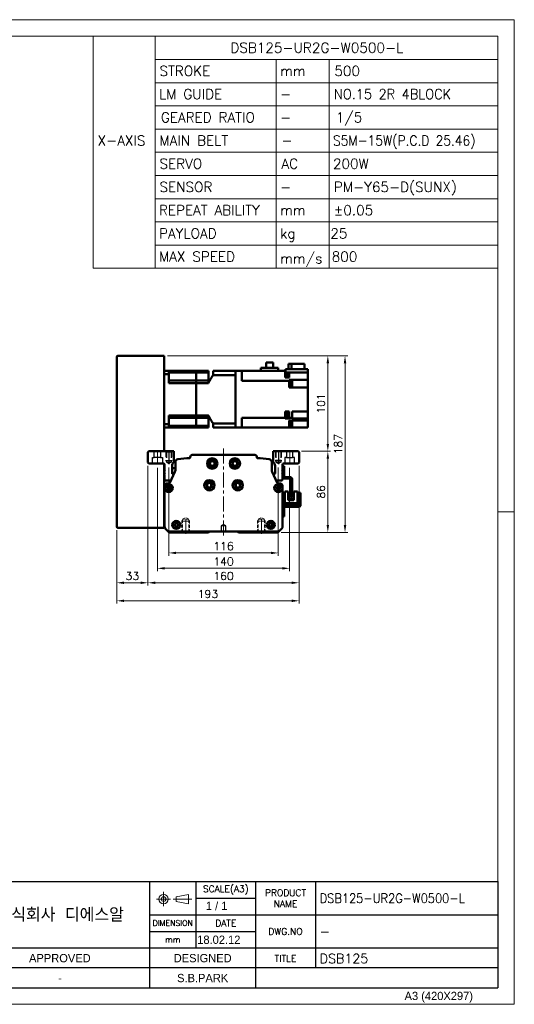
# Model space of a CAD drawing. Header units: millimetres. Extents: x 46891 to 50021, y 6223 to 9571.
# Tile 5 of 5: x 49497 to 50021, y 8529 to 9571. Entities that reach past the tile are written whole.
import ezdxf
from ezdxf.enums import TextEntityAlignment as Align

# ---------------------------------------------------------------- set-up
doc = ezdxf.new("R2010")
doc.units = ezdxf.units.MM
doc.header["$LTSCALE"] = 0.5
for name, pattern in [('CENTER', [50.8, 31.75, -6.35, 6.35, -6.35]), ('HIDDEN', [9.525, 6.35, -3.175]), ('HIDDENX2', [19.05, 12.7, -6.35])]:
    doc.linetypes.add(name, pattern=pattern)
doc.layers.get('0').update_dxf_attribs({"lineweight": 20})
for name, color, linetype, lineweight in [('1', 1, 'CENTER', 13), ('4', 4, 'Continuous', 13), ('외형선(ISO)', 7, 'Continuous', 50)]:
    doc.layers.add(name, color=color, linetype=linetype, lineweight=lineweight)
for name, color, linetype in [('2', 2, 'HIDDENX2'), ('3', 3, 'Continuous'), ('C', 1, 'CENTER')]:
    doc.layers.add(name, color=color, linetype=linetype)
doc.styles.add('ACISOGDT', font='amgdt.shx')
doc.styles.add('DSR TEXT', font='romans.shx', dxfattribs={"bigfont": 'whgtxt.shx'})
doc.styles.get("Standard").update_dxf_attribs({"font": 'romans.shx', "bigfont": 'whgtxt.shx'})
doc.dimstyles.new('DSR', dxfattribs={"dimscale": 2, "dimtxt": 3, "dimasz": 3, "dimexe": 0.5, "dimexo": 0.5, "dimgap": 0.5, "dimtad": 1, "dimdsep": 46, "dimtxsty": 'Standard', "dimcen": 2.5, "dimclrd": 4, "dimclre": 4, "dimclrt": 2, "dimadec": 0, "dimazin": 2, "dimtfac": 1, "dimtmove": 0, "dimatfit": 3, "dimfxl": 0, "dimlwd": -1, "dimlwe": -1, "dimarcsym": 0})

# ---------------------------------------------------------------- blocks, each defined once
blk = doc.blocks.new('A$C13F00394')
for p, q in [((109.11, 28.14), (105.34, 27.43)), ((105.34, 27.43), (105.34, 26.01)), ((109.11, 25.3), (109.11, 28.14)), ((-202.34, 25.67), (-191.42, 25.67)), ((-202.34, 25.3), (-191.42, 25.3)), ((105.34, 26.01), (109.11, 25.3))]:
    blk.add_line(p, q)
for radius in [1.42, 0.71]:
    blk.add_circle((101.56, 26.76), radius)
at = {"layer": '1'}
for p, q in [((103.69, 26.76), (99.44, 26.76)), ((101.56, 28.89), (101.56, 24.63)), ((104.41, 26.76), (110.04, 26.76))]:
    blk.add_line(p, q, dxfattribs=at)
at = {"layer": '3'}
for p, q in [((0, 32), (-207.68, 32)), ((0, 32), (202.32, 32)), ((0, 32), (0, 0)), ((43.43, 32), (43.43, 0)), ((97.32, 32), (97.32, 12)), ((111.32, 32), (111.32, 12)), ((129.32, 32), (129.32, 0)), ((147.32, 32), (147.32, 6)), ((202.32, 32), (202.32, 0)), ((0, 28), (25, 24)), ((43.43, 28), (0, 28)), ((25, 28), (25, 0)), ((34.7, 28), (34.7, 0)), ((111.32, 27), (129.32, 27)), ((43.43, 24), (0, 24)), ((97.32, 22), (202.32, 22)), ((43.43, 20), (0, 20)), ((43.43, 16), (0, 16)), ((97.32, 17), (129.32, 17)), ((0, 12), (129.32, 12)), ((97.32, 12), (97.32, 0)), ((129.32, 12), (202.32, 12)), ((43.43, 8), (0, 8)), ((97.32, 6), (43.43, 6)), ((129.32, 6), (97.32, 6)), ((202.32, 6), (129.32, 6)), ((43.43, 4), (0, 4)), ((0, 0), (202.32, 0))]:
    blk.add_line(p, q, dxfattribs=at)
at = {"color": 0, "style": 'DSR TEXT'}
for s, height, p in [('조립 치수 허용차', 2, (11.97, 29.02)), ('등급', 1.5, (20.77, 25.52)), ('정밀급', 1.5, (27.18, 25.37)), ('보통급', 1.3, (36.41, 25.38)), ('치수 구분', 1.5, (0.69, 24.78)), (' 0.5 초과 6 이하', 1.6, (0.56, 21.19)), (' 6 초과 30 이하', 1.6, (0.49, 17.19)), (' 30 초과 120 이하', 1.6, (0.49, 13.19)), (' 120 초과 315 이하', 1.6, (0.49, 9.19)), (' 315 초과 1000 이하', 1.6, (0.49, 5.19)), (' 1000 초과 2000 이하', 1.6, (0.49, 1.19))]:
    blk.add_text(s, height=height, dxfattribs=at).set_placement(p)
at = {"color": 7, "style": 'ACISOGDT'}
for s, p in [('APPROVED', (70.28, 8.93)), ('DESIGNED', (113.35, 8.93))]:
    blk.add_text(s, height=2.5, dxfattribs=at).set_placement(p, align=Align.MIDDLE_CENTER)
at = {"color": 7, "attachment_point": 5, "style": 'DSR TEXT'}
for s, insert, char_height in [('SCALE(A3)', (120.32, 29.5), 2), ('PRODUCT\\PNAME', (138.32, 27), 2), ('주식회사 디에스알', (70.37, 22), 4.2), ('DIMENSION', (104.32, 19.5), 1.7), ('DATE', (120.32, 19.5), 2), ('DWG.NO', (138.32, 17), 2), ('mm', (104.32, 14.5), 1.8), ('TITLE', (138.32, 8.83), 2)]:
    blk.add_mtext(s, dxfattribs=dict(at, insert=insert, char_height=char_height))
at = {"color": 0, "char_height": 1.6, "attachment_point": 5, "style": 'DSR TEXT'}
for s, insert in [('%%P0.05', (29.85, 22)), ('%%P0.1', (39.07, 22)), ('%%P0.1', (29.85, 18)), ('%%P0.2', (39.07, 18)), ('%%P0.15', (29.85, 14)), ('%%P0.3', (39.07, 14)), ('%%P0.2', (29.85, 10)), ('%%P0.5', (39.07, 10)), ('%%P0.3', (29.85, 6)), ('%%P0.8', (39.07, 6)), ('%%P0.5', (29.85, 2)), ('%%P1.2', (39.07, 2))]:
    blk.add_mtext(s, dxfattribs=dict(at, insert=insert))
at = {"layer": '4', "color": 0, "style": 'DSR TEXT'}
blk.add_text('NOTE', height=3, dxfattribs=at).set_placement((-202.39, 26.38))
blk = doc.blocks.new('A$C1C1952E1')
for p, q in [((293, 292), (293, 222)), ((311.67, 292), (311.67, 222)), ((311.67, 285), (415, 285)), ((348.18, 285), (348.18, 222)), ((364.13, 285), (364.13, 222)), ((311.67, 278), (415, 278)), ((311.67, 271), (415, 271)), ((311.67, 264), (415, 264)), ((311.67, 257), (415, 257)), ((311.67, 250), (415, 250)), ((311.67, 243), (415, 243)), ((311.67, 236), (415, 236)), ((311.67, 229), (415, 229)), ((293, 222), (415, 222))]:
    blk.add_line(p, q)
at = {"color": 1}
blk.add_lwpolyline([(0, 0), (420, 0), (420, 297), (0, 297)], close=True, dxfattribs=at)
at = {"color": 3}
blk.add_lwpolyline([(5, 5), (415, 5), (415, 292), (5, 292)], close=True, dxfattribs=at)
at = {"color": 7, "style": 'ACISOGDT'}
blk.add_text('A3 (420X297)', height=2.5, dxfattribs=at).set_placement((386.91, 1.28))
blk = doc.blocks.new('t8')
at = {"color": 2, "linetype": 'HIDDEN'}
for p, q in [((-4, 0), (-4, -12)), ((-3.4, -0.6), (-4, 0)), ((3.4, -0.6), (4, 0)), ((4, 0), (4, -12)), ((-3.4, -0.6), (3.4, -0.6)), ((-3.4, -0.6), (-3.4, -14)), ((3.4, -0.6), (3.4, -14)), ((-4, -12), (4, -12)), ((-4, -12), (-3.4, -13)), ((-3.4, -14), (3.4, -14)), ((-3.4, -14), (0, -16)), ((3.4, -14), (0, -16)), ((4, -12), (3.4, -13))]:
    blk.add_line(p, q, dxfattribs=at)
at = {"color": 1, "linetype": 'CENTER'}
blk.add_line((0, 1.4), (0, -17.1), dxfattribs=at)
blk = doc.blocks.new('*D71')
at = {"color": 1, "linetype": 'ByBlock'}
for p, q in [((49655.1, 9097.2), (49655.1, 9003.9)), ((49771.1, 9097.2), (49771.1, 9003.9)), ((49763.3, 9006.9), (49662.9, 9006.9))]:
    blk.add_line(p, q, dxfattribs=at)
at = {"color": 1}
for points in [[(49662.9, 9008.2), (49662.9, 9005.6), (49655.1, 9006.9)], [(49763.3, 9008.2), (49763.3, 9005.6), (49771.1, 9006.9)]]:
    blk.add_solid(points, dxfattribs=at)
at = {"layer": 'Defpoints', "color": 0}
for p in [(49655.1, 9100.8), (49771.1, 9100.8), (49655.1, 9006.9)]:
    blk.add_point(p, dxfattribs=at)
at = {"color": 3, "insert": (49713.1, 9014.1), "char_height": 8.4, "attachment_point": 5, "style": 'DSR TEXT'}
blk.add_mtext('116', dxfattribs=at)
blk = doc.blocks.new('*D72')
at = {"color": 1, "linetype": 'ByBlock'}
for p, q in [((49643.1, 9097), (49643.1, 8987.6)), ((49783.1, 9097), (49783.1, 8987.6)), ((49775.3, 8990.6), (49650.9, 8990.6))]:
    blk.add_line(p, q, dxfattribs=at)
at = {"color": 1}
for points in [[(49650.9, 8991.9), (49650.9, 8989.3), (49643.1, 8990.6)], [(49775.3, 8991.9), (49775.3, 8989.3), (49783.1, 8990.6)]]:
    blk.add_solid(points, dxfattribs=at)
at = {"layer": 'Defpoints', "color": 0}
for p in [(49643.1, 9100.6), (49783.1, 9100.6), (49643.1, 8990.6)]:
    blk.add_point(p, dxfattribs=at)
at = {"color": 3, "insert": (49713.1, 8997.8), "char_height": 8.4, "attachment_point": 5, "style": 'DSR TEXT'}
blk.add_mtext('140', dxfattribs=at)
blk = doc.blocks.new('*D73')
at = {"color": 1, "linetype": 'ByBlock'}
for p, q in [((49633.1, 9099), (49633.1, 8972.3)), ((49793.1, 9099), (49793.1, 8972.3)), ((49785.3, 8975.3), (49640.9, 8975.3))]:
    blk.add_line(p, q, dxfattribs=at)
at = {"color": 1}
for points in [[(49640.9, 8976.6), (49640.9, 8974), (49633.1, 8975.3)], [(49785.3, 8976.6), (49785.3, 8974), (49793.1, 8975.3)]]:
    blk.add_solid(points, dxfattribs=at)
at = {"layer": 'Defpoints', "color": 0}
for p in [(49633.1, 9102.6), (49793.1, 9102.6), (49633.1, 8975.3)]:
    blk.add_point(p, dxfattribs=at)
at = {"color": 3, "insert": (49713.1, 8982.5), "char_height": 8.4, "attachment_point": 5, "style": 'DSR TEXT'}
blk.add_mtext('160', dxfattribs=at)
blk = doc.blocks.new('*D74')
at = {"color": 1, "linetype": 'ByBlock'}
for p, q in [((49633.1, 9099), (49633.1, 8972.3)), ((49600.1, 9031), (49600.1, 8972.3)), ((49625.3, 8975.3), (49607.9, 8975.3))]:
    blk.add_line(p, q, dxfattribs=at)
at = {"color": 1}
for points in [[(49607.9, 8976.6), (49607.9, 8974), (49600.1, 8975.3)], [(49625.3, 8976.6), (49625.3, 8974), (49633.1, 8975.3)]]:
    blk.add_solid(points, dxfattribs=at)
at = {"layer": 'Defpoints', "color": 0}
for p in [(49633.1, 9102.6), (49600.1, 9034.6), (49600.1, 8975.3)]:
    blk.add_point(p, dxfattribs=at)
at = {"color": 3, "insert": (49616.6, 8982.5), "char_height": 8.4, "attachment_point": 5, "style": 'DSR TEXT'}
blk.add_mtext('33', dxfattribs=at)
blk = doc.blocks.new('*D75')
at = {"color": 1, "linetype": 'ByBlock'}
for p, q in [((49793.1, 9099), (49793.1, 8953.2)), ((49600.1, 9031), (49600.1, 8953.2)), ((49785.3, 8956.2), (49607.9, 8956.2))]:
    blk.add_line(p, q, dxfattribs=at)
at = {"color": 1}
for points in [[(49607.9, 8957.5), (49607.9, 8954.9), (49600.1, 8956.2)], [(49785.3, 8957.5), (49785.3, 8954.9), (49793.1, 8956.2)]]:
    blk.add_solid(points, dxfattribs=at)
at = {"layer": 'Defpoints', "color": 0}
for p in [(49793.1, 9102.6), (49600.1, 9034.6), (49600.1, 8956.2)]:
    blk.add_point(p, dxfattribs=at)
at = {"color": 3, "insert": (49696.6, 8963.4), "char_height": 8.4, "attachment_point": 5, "style": 'DSR TEXT'}
blk.add_mtext('193', dxfattribs=at)
blk = doc.blocks.new('*D76')
at = {"color": 1, "linetype": 'ByBlock'}
for p, q in [((49795.7, 9114.6), (49826.5, 9114.6)), ((49823.5, 9106.8), (49823.5, 9036.4)), ((49774.2, 9028.6), (49826.5, 9028.6))]:
    blk.add_line(p, q, dxfattribs=at)
at = {"color": 1}
for points in [[(49822.2, 9106.8), (49824.8, 9106.8), (49823.5, 9114.6)], [(49822.2, 9036.4), (49824.8, 9036.4), (49823.5, 9028.6)]]:
    blk.add_solid(points, dxfattribs=at)
at = {"layer": 'Defpoints', "color": 0}
for p in [(49792.1, 9114.6), (49770.6, 9028.6), (49823.5, 9028.6)]:
    blk.add_point(p, dxfattribs=at)
at = {"color": 3, "insert": (49816.3, 9071.6), "char_height": 8.4, "attachment_point": 5, "rotation": 90, "style": 'DSR TEXT'}
blk.add_mtext('86', dxfattribs=at)
blk = doc.blocks.new('*D77')
at = {"color": 1, "linetype": 'ByBlock'}
for p, q in [((49653.7, 9215.6), (49826.5, 9215.6)), ((49823.5, 9122.4), (49823.5, 9207.8)), ((49795.7, 9114.6), (49826.5, 9114.6))]:
    blk.add_line(p, q, dxfattribs=at)
at = {"color": 1}
for points in [[(49822.2, 9207.8), (49824.8, 9207.8), (49823.5, 9215.6)], [(49822.2, 9122.4), (49824.8, 9122.4), (49823.5, 9114.6)]]:
    blk.add_solid(points, dxfattribs=at)
at = {"layer": 'Defpoints', "color": 0}
for p in [(49650.1, 9215.6), (49823.5, 9215.6), (49792.1, 9114.6)]:
    blk.add_point(p, dxfattribs=at)
at = {"color": 3, "insert": (49816.3, 9165.1), "char_height": 8.4, "attachment_point": 5, "rotation": 90, "style": 'DSR TEXT'}
blk.add_mtext('101', dxfattribs=at)
blk = doc.blocks.new('*D78')
at = {"color": 1, "linetype": 'ByBlock'}
for p, q in [((49653.7, 9215.6), (49844.7, 9215.6)), ((49841.7, 9207.8), (49841.7, 9036.4)), ((49774.2, 9028.6), (49844.7, 9028.6))]:
    blk.add_line(p, q, dxfattribs=at)
at = {"color": 1}
for points in [[(49840.4, 9207.8), (49843, 9207.8), (49841.7, 9215.6)], [(49840.4, 9036.4), (49843, 9036.4), (49841.7, 9028.6)]]:
    blk.add_solid(points, dxfattribs=at)
at = {"layer": 'Defpoints', "color": 0}
for p in [(49650.1, 9215.6), (49770.6, 9028.6), (49841.7, 9028.6)]:
    blk.add_point(p, dxfattribs=at)
at = {"color": 3, "insert": (49834.5, 9122.1), "char_height": 8.4, "attachment_point": 5, "rotation": 90, "style": 'DSR TEXT'}
blk.add_mtext('187', dxfattribs=at)

msp = doc.modelspace()

# ---------------------------------------------------------------- linework, layer by layer
at = {"color": 1}
msp.add_line((50020.87132, 9050.23052), (50003.32132, 9050.23052), dxfattribs=at)
at = {"layer": '1'}
for p, q in [((49643.11899, 9115.58066), (49643.11899, 9100.58066)), ((49713.11899, 9117.58066), (49713.11899, 9024.58066)), ((49783.11899, 9115.58066), (49783.11899, 9100.58066))]:
    msp.add_line(p, q, dxfattribs=at)
at = {"layer": '2'}
for p, q in [((49639.81899, 9108.08066), (49639.81899, 9114.58066)), ((49646.41899, 9114.58066), (49646.41899, 9108.08066)), ((49652.11899, 9114.58066), (49652.11899, 9104.58066)), ((49652.61899, 9114.08066), (49652.11899, 9114.58066)), ((49652.61899, 9114.08066), (49652.61899, 9103.08066)), ((49652.61899, 9114.08066), (49657.61899, 9114.08066)), ((49657.61899, 9114.08066), (49658.11899, 9114.58066)), ((49657.61899, 9114.08066), (49657.61899, 9103.08066)), ((49658.11899, 9114.58066), (49658.11899, 9104.58066)), ((49768.11899, 9114.58066), (49768.11899, 9104.58066)), ((49768.61899, 9114.08066), (49768.11899, 9114.58066)), ((49768.61899, 9114.08066), (49768.61899, 9103.08066)), ((49773.61899, 9114.08066), (49768.61899, 9114.08066)), ((49773.61899, 9114.08066), (49774.11899, 9114.58066)), ((49773.61899, 9114.08066), (49773.61899, 9103.08066)), ((49774.11899, 9114.58066), (49774.11899, 9104.58066)), ((49779.81899, 9114.58066), (49779.81899, 9108.08066)), ((49786.41899, 9108.08066), (49786.41899, 9114.58066)), ((49637.86899, 9101.58066), (49637.86899, 9108.08066)), ((49637.86899, 9108.08066), (49639.81899, 9108.08066)), ((49646.41899, 9108.08066), (49639.81899, 9108.08066)), ((49646.41899, 9108.08066), (49648.36899, 9108.08066)), ((49648.36899, 9108.08066), (49648.36899, 9101.58066)), ((49652.11899, 9104.58066), (49658.11899, 9104.58066)), ((49652.11899, 9104.58066), (49652.61899, 9103.71464)), ((49652.61899, 9103.08066), (49655.11899, 9101.63729)), ((49652.61899, 9103.08066), (49657.61899, 9103.08066)), ((49657.61899, 9103.08066), (49655.11899, 9101.63729)), ((49658.11899, 9104.58066), (49657.61899, 9103.71464)), ((49774.11899, 9104.58066), (49768.11899, 9104.58066)), ((49768.11899, 9104.58066), (49768.61899, 9103.71464)), ((49773.61899, 9103.08066), (49768.61899, 9103.08066)), ((49768.61899, 9103.08066), (49771.11899, 9101.63729)), ((49773.61899, 9103.08066), (49771.11899, 9101.63729)), ((49774.11899, 9104.58066), (49773.61899, 9103.71464)), ((49779.81899, 9108.08066), (49777.86899, 9108.08066)), ((49777.86899, 9108.08066), (49777.86899, 9101.58066)), ((49779.81899, 9108.08066), (49786.41899, 9108.08066)), ((49788.36899, 9108.08066), (49786.41899, 9108.08066)), ((49788.36899, 9101.58066), (49788.36899, 9108.08066)), ((49713.11899, 9037.08282), (49710.61899, 9035.58066)), ((49710.61899, 9035.58066), (49710.61899, 9029.58066)), ((49715.61899, 9035.58066), (49710.61899, 9035.58066)), ((49710.61899, 9029.58066), (49715.61899, 9029.58066)), ((49715.61899, 9035.58066), (49713.11899, 9037.08282)), ((49715.61899, 9029.58066), (49715.61899, 9035.58066))]:
    msp.add_line(p, q, dxfattribs=at)
at = {"layer": '3'}
for p in [(50003.32132, 8658.86552), (49293.18703, 8546.54552)]:
    msp.add_line(p, (50003.32132, 8546.54552), dxfattribs=at)
at = {"layer": 'C'}
for p, q in [((49655.11899, 9115.73199), (49655.11899, 9100.75241)), ((49771.11899, 9115.73199), (49771.11899, 9100.75241))]:
    msp.add_line(p, q, dxfattribs=at)
at = {"layer": '외형선(ISO)'}
for p, q in [((49601.11898, 9215.58066), (49650.11898, 9215.58066)), ((49650.11898, 9214.58066), (49650.11898, 9215.58066)), ((49600.11898, 9034.58066), (49600.11898, 9214.58066)), ((49650.11898, 9114.58066), (49650.11898, 9214.58066)), ((49758.29398, 9202.98066), (49758.29398, 9208.38066)), ((49758.29398, 9208.38066), (49765.74398, 9208.38066)), ((49765.74398, 9208.38066), (49765.74398, 9202.98066)), ((49782.01904, 9207.08066), (49782.01904, 9201.58066)), ((49782.01904, 9207.08066), (49784.99129, 9207.08066)), ((49784.99129, 9201.58066), (49784.99129, 9207.08066)), ((49784.99129, 9207.08066), (49798.81893, 9207.08066)), ((49798.81893, 9207.08066), (49798.81893, 9201.58066)), ((49650.11898, 9199.58066), (49655.11898, 9199.58066)), ((49650.11898, 9196.03818), (49655.11898, 9196.03818)), ((49655.11898, 9199.58066), (49655.11898, 9196.03818)), ((49684.11898, 9199.58066), (49655.11898, 9199.58066)), ((49655.11898, 9197.86825), (49684.11898, 9197.86825)), ((49655.11898, 9186.61739), (49655.11898, 9196.03818)), ((49684.11898, 9197.86825), (49684.11898, 9199.58066)), ((49684.11898, 9199.58066), (49684.11898, 9197.86825)), ((49684.11898, 9199.58066), (49697.11898, 9199.58066)), ((49684.11898, 9194.33066), (49684.11898, 9197.86825)), ((49684.11898, 9194.33066), (49684.11898, 9197.86825)), ((49684.11898, 9197.86825), (49697.11898, 9197.86825)), ((49697.11898, 9199.58066), (49697.11898, 9197.86825)), ((49697.11898, 9189.33066), (49697.11898, 9197.86825)), ((49702.11898, 9199.58066), (49702.11898, 9195.27599)), ((49702.11898, 9199.58066), (49725.61898, 9199.58066)), ((49702.11898, 9195.27599), (49725.61898, 9195.27599)), ((49732.61898, 9199.58066), (49725.61898, 9199.58066)), ((49725.61898, 9199.58066), (49725.61898, 9199.57619)), ((49725.61898, 9199.57619), (49725.61898, 9195.28121)), ((49725.61898, 9195.28121), (49725.61898, 9195.27599)), ((49725.61898, 9143.88533), (49725.61898, 9195.27599)), ((49725.61898, 9195.08066), (49725.61898, 9144.08066)), ((49732.61898, 9195.08066), (49732.61898, 9199.58066)), ((49732.61898, 9199.58066), (49778.21898, 9199.58066)), ((49732.61898, 9195.08066), (49732.61898, 9189.14003)), ((49752.51898, 9202.98066), (49752.51898, 9199.58066)), ((49752.51898, 9202.98066), (49770.86898, 9202.98066)), ((49770.86898, 9199.58066), (49770.86898, 9202.98066)), ((49778.21898, 9199.61558), (49778.21898, 9199.58066)), ((49778.21898, 9199.61558), (49778.71898, 9199.61558)), ((49778.21898, 9194.02069), (49778.21898, 9199.58066)), ((49778.71898, 9201.58066), (49778.71898, 9198.08066)), ((49802.21898, 9201.58066), (49778.71898, 9201.58066)), ((49778.71898, 9198.08066), (49802.21898, 9198.08066)), ((49778.91898, 9193.71558), (49778.91898, 9198.08066)), ((49780.91898, 9193.86558), (49780.91898, 9198.08066)), ((49782.71898, 9198.08066), (49782.71898, 9194.02069)), ((49802.21898, 9198.08066), (49802.21898, 9201.58066)), ((49802.21898, 9194.02069), (49802.21898, 9198.08066)), ((49655.11898, 9189.33066), (49684.11898, 9189.33066)), ((49684.11898, 9186.61739), (49655.11898, 9186.61739)), ((49684.11898, 9189.33066), (49684.11898, 9194.33066)), ((49684.11898, 9189.33066), (49684.11898, 9194.33066)), ((49684.11898, 9186.61739), (49684.11898, 9189.33066)), ((49684.11898, 9189.33066), (49684.11898, 9186.61739)), ((49684.11898, 9189.33066), (49697.11898, 9189.33066)), ((49684.11898, 9152.54394), (49684.11898, 9186.61739)), ((49684.11898, 9152.54394), (49684.11898, 9186.61739)), ((49684.11898, 9186.61739), (49697.11898, 9186.61739)), ((49697.11898, 9189.33066), (49697.11898, 9186.61739)), ((49732.61898, 9189.14003), (49782.71898, 9189.14003)), ((49778.21898, 9194.02069), (49778.21898, 9192.58532)), ((49778.21898, 9193.71558), (49778.91898, 9193.71558)), ((49778.21898, 9192.58532), (49782.71898, 9192.58532)), ((49778.91898, 9193.86558), (49780.91898, 9193.86558)), ((49782.71898, 9192.58532), (49782.71898, 9194.02069)), ((49802.21898, 9190.08874), (49782.71898, 9190.08874)), ((49782.71898, 9190.08874), (49782.71898, 9189.53934)), ((49782.71898, 9189.14003), (49782.71898, 9189.53934)), ((49782.71898, 9189.14003), (49782.71898, 9182.08066)), ((49782.71898, 9188.87663), (49783.21898, 9188.87663)), ((49783.21898, 9182.87663), (49783.21898, 9188.87663)), ((49783.21898, 9188.82663), (49783.91898, 9188.82663)), ((49783.91898, 9182.92663), (49783.91898, 9188.82663)), ((49783.91898, 9188.67663), (49785.91898, 9188.67663)), ((49785.91898, 9183.07663), (49785.91898, 9188.67663)), ((49802.21898, 9194.02069), (49802.21898, 9190.08874)), ((49802.21898, 9185.58066), (49802.21898, 9190.08874)), ((49802.21898, 9185.58066), (49802.21898, 9182.08066)), ((49782.71898, 9182.87663), (49783.21898, 9182.87663)), ((49782.71898, 9182.08066), (49802.21898, 9182.08066)), ((49783.21898, 9182.92663), (49783.91898, 9182.92663)), ((49783.91898, 9183.07663), (49785.91898, 9183.07663)), ((49802.21898, 9156.78066), (49802.21898, 9182.08066)), ((49778.21898, 9153.37045), (49778.21898, 9156.78066)), ((49782.71898, 9156.78066), (49778.21898, 9156.78066)), ((49778.21898, 9155.86791), (49778.91898, 9155.86791)), ((49778.21898, 9153.37045), (49778.21898, 9152.46538)), ((49778.91898, 9149.96791), (49778.91898, 9155.86791)), ((49778.91898, 9155.71791), (49780.91898, 9155.71791)), ((49780.91898, 9150.11791), (49780.91898, 9155.71791)), ((49782.71898, 9150.0213), (49782.71898, 9156.78066)), ((49785.71898, 9156.78066), (49802.21898, 9156.78066)), ((49785.71898, 9156.78066), (49785.71898, 9150.0213)), ((49802.21898, 9156.78066), (49802.21898, 9153.28066)), ((49802.21898, 9149.30204), (49802.21898, 9153.28066)), ((49650.11898, 9143.12315), (49655.11898, 9143.12315)), ((49655.11898, 9143.12315), (49655.11898, 9152.54394)), ((49684.11898, 9152.54394), (49655.11898, 9152.54394)), ((49655.11898, 9149.83066), (49684.11898, 9149.83066)), ((49655.11898, 9143.12315), (49655.11898, 9139.58066)), ((49684.11898, 9149.83066), (49684.11898, 9152.54394)), ((49684.11898, 9152.54394), (49684.11898, 9149.83066)), ((49684.11898, 9152.54394), (49697.11898, 9152.54394)), ((49684.11898, 9144.83066), (49684.11898, 9149.83066)), ((49684.11898, 9144.83066), (49684.11898, 9149.83066)), ((49684.11898, 9149.83066), (49697.11898, 9149.83066)), ((49684.11898, 9141.29308), (49684.11898, 9144.83066)), ((49684.11898, 9141.29308), (49684.11898, 9144.83066)), ((49697.11898, 9152.54394), (49697.11898, 9149.83066)), ((49697.11898, 9149.83066), (49697.11898, 9141.29308)), ((49702.11898, 9143.88533), (49702.11898, 9139.58066)), ((49702.11898, 9143.88533), (49725.61898, 9143.88533)), ((49725.61898, 9143.88533), (49725.61898, 9143.88011)), ((49725.61898, 9143.88011), (49725.61898, 9139.58514)), ((49732.61898, 9150.0213), (49778.21898, 9150.0213)), ((49732.61898, 9150.0213), (49732.61898, 9144.08066)), ((49732.61898, 9139.58066), (49732.61898, 9144.08066)), ((49778.21898, 9150.0213), (49778.21898, 9152.46538)), ((49778.21898, 9149.62199), (49778.21898, 9150.0213)), ((49778.21898, 9149.96791), (49778.91898, 9149.96791)), ((49778.21898, 9149.62199), (49778.21898, 9149.30204)), ((49778.21898, 9149.30204), (49782.71898, 9149.30204)), ((49778.91898, 9150.11791), (49780.91898, 9150.11791)), ((49785.71898, 9150.0213), (49782.71898, 9150.0213)), ((49782.71898, 9150.0213), (49782.71898, 9149.62199)), ((49782.71898, 9149.30204), (49782.71898, 9149.62199)), ((49782.71898, 9147.08066), (49802.21898, 9147.08066)), ((49782.71898, 9147.08066), (49782.71898, 9145.14064)), ((49782.71898, 9146.09196), (49783.21898, 9146.09196)), ((49782.71898, 9139.58066), (49782.71898, 9145.14064)), ((49783.21898, 9140.09196), (49783.21898, 9146.09196)), ((49783.21898, 9146.04196), (49783.91898, 9146.04196)), ((49783.91898, 9140.14196), (49783.91898, 9146.04196)), ((49783.91898, 9145.89196), (49785.91898, 9145.89196)), ((49785.71898, 9149.62199), (49785.71898, 9150.0213)), ((49785.71898, 9149.62199), (49785.71898, 9149.30204)), ((49785.71898, 9149.30204), (49802.21898, 9149.30204)), ((49785.91898, 9140.29196), (49785.91898, 9145.89196)), ((49802.21898, 9149.30204), (49802.21898, 9147.08066)), ((49802.21898, 9147.08066), (49802.21898, 9143.58066)), ((49802.21898, 9139.58066), (49802.21898, 9143.58066)), ((49650.11898, 9139.58066), (49655.11898, 9139.58066)), ((49655.11898, 9141.29308), (49684.11898, 9141.29308)), ((49684.11898, 9139.58066), (49655.11898, 9139.58066)), ((49684.11898, 9139.58066), (49684.11898, 9141.29308)), ((49684.11898, 9141.29308), (49684.11898, 9139.58066)), ((49684.11898, 9141.29308), (49697.11898, 9141.29308)), ((49684.11898, 9139.58066), (49697.11898, 9139.58066)), ((49697.11898, 9141.29308), (49697.11898, 9139.58066)), ((49702.11898, 9139.58066), (49725.61898, 9139.58066)), ((49725.61898, 9139.58514), (49725.61898, 9139.58066)), ((49732.61898, 9139.58066), (49725.61898, 9139.58066)), ((49732.61898, 9139.58066), (49782.71898, 9139.58066)), ((49778.21898, 9139.58066), (49778.21898, 9139.54575)), ((49778.21898, 9139.54575), (49778.91898, 9139.54575)), ((49778.91898, 9139.54575), (49778.91898, 9139.58066)), ((49782.71898, 9140.09196), (49783.21898, 9140.09196)), ((49782.71898, 9139.58066), (49802.21898, 9139.58066)), ((49783.21898, 9140.14196), (49783.91898, 9140.14196)), ((49783.91898, 9140.29196), (49785.91898, 9140.29196)), ((49633.11899, 9113.58066), (49634.11899, 9114.58066)), ((49633.11899, 9102.58066), (49633.11899, 9113.58066)), ((49634.11899, 9114.58066), (49660.61899, 9114.58066)), ((49660.61899, 9114.58066), (49660.61899, 9103.10948)), ((49765.61899, 9103.10948), (49765.61899, 9114.58066)), ((49765.61899, 9114.58066), (49792.11899, 9114.58066)), ((49792.11899, 9114.58066), (49793.11899, 9113.58066)), ((49793.11899, 9113.58066), (49793.11899, 9102.58066)), ((49634.11899, 9101.58066), (49633.11899, 9102.58066)), ((49649.61899, 9101.58066), (49634.11899, 9101.58066)), ((49650.11898, 9034.58066), (49650.11898, 9101.44669)), ((49662.11898, 9094.67885), (49662.11898, 9103.24315)), ((49677.89157, 9107.79614), (49677.89157, 9108.58066)), ((49679.89157, 9110.58066), (49746.34639, 9110.58066)), ((49748.34639, 9108.58066), (49748.34639, 9107.79614)), ((49764.11898, 9103.24315), (49764.11898, 9094.67885)), ((49792.11899, 9101.58066), (49776.61899, 9101.58066)), ((49793.11899, 9102.58066), (49792.11899, 9101.58066)), ((49650.61899, 9099.58066), (49650.11898, 9099.58066)), ((49650.61899, 9094.08066), (49650.61899, 9100.58066)), ((49651.11899, 9093.58066), (49650.61899, 9094.08066)), ((49650.61899, 9093.08066), (49651.11899, 9093.58066)), ((49650.61899, 9092.08066), (49650.61899, 9093.08066)), ((49651.11899, 9091.58066), (49650.61899, 9092.08066)), ((49650.61899, 9091.08066), (49651.11899, 9091.58066)), ((49650.61899, 9090.08066), (49650.61899, 9091.08066)), ((49656.38711, 9081.16161), (49661.65878, 9092.58356)), ((49658.61899, 9099.10948), (49658.61899, 9091.08066)), ((49658.61899, 9096.58066), (49662.11898, 9096.58066)), ((49659.11899, 9090.58066), (49660.73437, 9090.58066)), ((49764.57919, 9092.58356), (49769.85086, 9081.16161)), ((49765.5036, 9090.58066), (49767.11899, 9090.58066)), ((49767.61899, 9091.08066), (49767.61899, 9099.10948)), ((49775.61899, 9094.08066), (49775.11899, 9093.58066)), ((49775.11899, 9093.58066), (49775.61899, 9093.08066)), ((49775.61899, 9092.08066), (49775.11899, 9091.58066)), ((49775.11899, 9091.58066), (49775.61899, 9091.08066)), ((49775.61899, 9100.58066), (49775.61899, 9094.08066)), ((49775.61899, 9098.58066), (49777.21899, 9098.58066)), ((49775.61899, 9093.08066), (49775.61899, 9094.08066)), ((49775.61899, 9093.08066), (49775.61899, 9092.08066)), ((49775.61899, 9091.08066), (49775.61899, 9092.08066)), ((49775.61899, 9091.08066), (49775.61899, 9090.08066)), ((49777.21899, 9098.58066), (49777.21899, 9087.18066)), ((49651.11899, 9089.58066), (49650.61899, 9090.08066)), ((49650.61899, 9089.08066), (49651.11899, 9089.58066)), ((49650.61899, 9084.58066), (49650.61899, 9089.08066)), ((49656.11899, 9083.58066), (49651.61899, 9083.58066)), ((49653.61898, 9080.58066), (49655.47915, 9080.58066)), ((49700.11898, 9080.01043), (49700.11898, 9077.1509)), ((49726.11898, 9080.01043), (49726.11898, 9077.1509)), ((49774.61899, 9083.58066), (49770.11899, 9083.58066)), ((49770.75882, 9080.58066), (49772.61898, 9080.58066)), ((49775.61899, 9090.08066), (49775.11899, 9089.58066)), ((49775.11899, 9089.58066), (49775.61899, 9089.08066)), ((49775.61899, 9089.08066), (49775.61899, 9090.08066)), ((49775.61899, 9089.08066), (49775.61899, 9084.58066)), ((49777.21899, 9087.18066), (49775.67938, 9087.18066)), ((49783.51899, 9087.18066), (49777.71899, 9087.18066)), ((49777.71899, 9085.58066), (49783.51899, 9085.58066)), ((49784.01899, 9085.08066), (49784.01899, 9065.58066)), ((49785.61899, 9065.58066), (49785.61899, 9085.08066)), ((49650.61898, 9034.82331), (49650.61898, 9077.58066)), ((49775.61898, 9077.58066), (49775.61898, 9034.82331)), ((49777.91895, 9072.08079), (49781.61895, 9072.0808)), ((49777.91897, 9059.68079), (49777.91895, 9072.08079)), ((49781.61895, 9072.0808), (49781.61897, 9062.6808)), ((49787.61895, 9072.08081), (49791.31895, 9072.08082)), ((49787.61897, 9062.68081), (49787.61895, 9072.08081)), ((49791.31895, 9072.08082), (49791.31897, 9059.68082)), ((49793.01893, 9070.58082), (49794.61893, 9070.58082)), ((49793.01893, 9070.58082), (49793.01894, 9067.58082)), ((49794.61894, 9067.58082), (49794.61893, 9070.58082)), ((49777.91897, 9059.68079), (49777.91898, 9057.18079)), ((49777.91897, 9059.68079), (49779.91897, 9059.68079)), ((49779.91897, 9059.68079), (49789.31897, 9059.68081)), ((49787.61897, 9063.68081), (49781.61897, 9063.6808)), ((49781.61897, 9063.3808), (49787.61897, 9063.38081)), ((49787.61897, 9062.68081), (49781.61897, 9062.6808)), ((49784.01899, 9065.58066), (49785.61899, 9065.58066)), ((49789.31897, 9059.68081), (49791.31897, 9059.68082)), ((49791.31898, 9057.18082), (49791.31897, 9059.68082)), ((49793.01896, 9057.68082), (49793.01894, 9067.58082)), ((49794.61894, 9067.58082), (49794.61896, 9057.58082)), ((49650.11898, 9052.58066), (49650.61898, 9052.58066)), ((49777.21896, 9055.08079), (49777.21898, 9048.58079)), ((49777.61896, 9057.18079), (49792.51896, 9057.18082)), ((49792.61896, 9055.58082), (49777.71896, 9055.58079)), ((49777.21898, 9045.58079), (49775.61898, 9045.58079)), ((49777.21898, 9045.58079), (49777.21898, 9048.58079)), ((49650.11898, 9033.58066), (49601.11898, 9033.58066)), ((49650.11898, 9033.58066), (49650.11898, 9034.58066)), ((49654.61898, 9029.58066), (49651.49766, 9032.70198)), ((49655.61898, 9028.58066), (49654.61898, 9029.58066)), ((49771.61898, 9029.58066), (49654.61898, 9029.58066)), ((49697.11898, 9028.58066), (49655.61898, 9028.58066)), ((49697.97254, 9029.43422), (49697.11898, 9028.58066)), ((49729.11898, 9028.58066), (49728.26543, 9029.43422)), ((49770.61898, 9028.58066), (49729.11898, 9028.58066)), ((49771.61898, 9029.58066), (49770.61898, 9028.58066)), ((49774.7403, 9032.70198), (49771.61898, 9029.58066))]:
    msp.add_line(p, q, dxfattribs=at)
for centre, radius in [((49701.11898, 9101.58066), 5.5), ((49701.11898, 9101.58066), 3.3), ((49701.11898, 9101.58066), 2.4585), ((49725.11898, 9101.58066), 5.5), ((49725.11898, 9101.58066), 3.3), ((49725.11898, 9101.58066), 2.4585), ((49698.11899, 9078.58066), 5.5), ((49698.11899, 9078.58066), 3.3), ((49698.11898, 9078.58066), 2.4585), ((49728.11899, 9078.58066), 5.5), ((49728.11899, 9078.58066), 3.3), ((49728.11898, 9078.58066), 2.4585), ((49655.11898, 9075.58066), 4.25), ((49655.11898, 9075.58066), 2.25), ((49771.11898, 9075.58066), 4.25), ((49771.11898, 9075.58066), 2.25), ((49663.11898, 9036.58066), 4.25), ((49663.11898, 9036.58066), 2.25), ((49763.11898, 9036.58066), 4.25), ((49763.11898, 9036.58066), 2.25)]:
    msp.add_circle(centre, radius, dxfattribs=at)
for centre, radius, start, end in [((49601.11898, 9214.58066), 1, 90, 180), ((49649.61899, 9100.58066), 1, 0, 90), ((49663.61899, 9099.10948), 5, 126.86989765, 180), ((49665.11898, 9103.24315), 3, 95.57599889, 180), ((49713.11898, 8611.58066), 497, 94.11817749, 95.57599889), ((49677.39157, 9107.79614), 0.5, 274.11817763, 0), ((49679.89157, 9108.58066), 2, 90.00000001, 180), ((49746.34639, 9108.58066), 2, 0, 90.00000001), ((49748.84639, 9107.79614), 0.5, 180, 265.88182253), ((49713.11898, 8611.58066), 497, 84.42400113, 85.88182253), ((49761.11898, 9103.24315), 3, 0, 84.42400114), ((49762.61899, 9099.10948), 5, 0, 53.13010235), ((49776.61899, 9100.58066), 1, 90, 180), ((49659.11899, 9091.08066), 0.5, 180, 270), ((49657.11898, 9094.67885), 5, 335.22485944, 0), ((49769.11898, 9094.67885), 5, 180, 204.77514058), ((49767.11899, 9091.08066), 0.5, 270, 0), ((49653.61898, 9077.58066), 3, 90.00000001, 180), ((49651.61899, 9084.58066), 1, 180, 270), ((49655.47915, 9081.58066), 1, 270.00000001, 335.22485944), ((49656.11899, 9080.58066), 3, 65.22491108, 90), ((49770.11899, 9080.58066), 3, 90, 114.775192), ((49770.75882, 9081.58066), 1, 204.77514058, 270.00000001), ((49772.61898, 9077.58066), 3, 0, 90.00000001), ((49774.61899, 9084.58066), 1, 270, 0), ((49777.71899, 9087.68066), 2.1, 180, 193.774147), ((49777.71899, 9087.68066), 2.1, 193.774147, 270), ((49777.71899, 9087.68066), 0.5, 180, 270), ((49783.51899, 9085.08066), 2.1, 0, 90), ((49783.51899, 9085.08066), 0.5, 0, 90), ((49655.11898, 9075.58066), 1.621, 36.950847, 323.04915397), ((49655.11898, 9075.58066), 1.5, 48.18968484, 311.8103164), ((49656.51898, 9077.14591), 0.6, 259.96251962, 324.85511582), ((49655.11898, 9075.58066), 1.621, 323.04915084, 36.95084491), ((49656.51898, 9074.01542), 0.6, 35.14488278, 100.03748085), ((49769.71898, 9077.14591), 0.6, 215.14488717, 280.03748127), ((49769.71898, 9074.01542), 0.6, 79.96251962, 144.85511372), ((49771.11898, 9075.58066), 1.621, 216.950847, 143.04915388), ((49771.11898, 9075.58066), 1.5, 228.18968484, 131.8103164), ((49777.61896, 9055.18079), 2, 90.00011094, 179.75458606), ((49777.71896, 9055.08079), 0.5, 90.00011094, 180.00011094), ((49792.51896, 9057.68082), 0.5, 270.00011094, 0.00011094), ((49792.61896, 9057.58082), 2, 270.00011094, 0.00011094), ((49661.64929, 9038.08066), 0.5, 328.99692459, 55.46536904), ((49664.58868, 9038.08066), 0.5, 124.5346268, 211.00307541), ((49761.64929, 9038.08066), 0.5, 328.99692458, 55.46537103), ((49764.58868, 9038.08066), 0.5, 124.53462481, 211.00307541), ((49601.11898, 9034.58066), 1, 180, 270), ((49653.61898, 9034.82331), 3, 180, 225.00000001), ((49663.11898, 9036.58066), 1.621, 129.96149723, 50.03850277), ((49663.11898, 9036.58066), 1.6, 134.4153086, 45.5846914), ((49698.32609, 9029.08066), 0.5, 90, 135), ((49727.91188, 9029.08066), 0.5, 45, 90), ((49763.11898, 9036.58066), 1.621, 129.96149723, 50.03850277), ((49763.11898, 9036.58066), 1.6, 134.4153086, 45.5846914), ((49772.61898, 9034.82331), 3, 315.00000001, 0)]:
    msp.add_arc(centre, radius, start, end, dxfattribs=at)
for points, weights in [([(49697.11898, 9186.61739), (49699.11242, 9190.65417), (49702.11898, 9195.27599)], [1.45736434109, 1.41367336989, 1.35251798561]), ([(49702.11898, 9143.88533), (49699.11242, 9148.50716), (49697.11898, 9152.54394)], [1.35251798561, 1.41367336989, 1.45736434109])]:
    msp.add_rational_spline(points, weights, degree=2, dxfattribs=at)
for points, knots in [([(49656.41441, 9076.5551), (49656.36877, 9076.56317), (49656.32079, 9076.57735), (49656.21782, 9076.62325), (49656.1638, 9076.65862), (49656.11898, 9076.6987)], [0.047260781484, 0.047260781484, 0.047260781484, 0.047260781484, 0.061885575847, 0.061885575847, 0.079922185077, 0.079922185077, 0.079922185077, 0.079922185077]), ([(49656.11898, 9074.46263), (49656.1638, 9074.50271), (49656.21782, 9074.53808), (49656.32079, 9074.58398), (49656.36877, 9074.59815), (49656.41441, 9074.60623)], [0.079922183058, 0.079922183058, 0.079922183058, 0.079922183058, 0.097958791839, 0.097958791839, 0.11258358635, 0.11258358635, 0.11258358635, 0.11258358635]), ([(49770.11898, 9076.6987), (49770.07417, 9076.65862), (49770.02015, 9076.62325), (49769.91718, 9076.57735), (49769.8692, 9076.56317), (49769.82356, 9076.5551)], [0.079922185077, 0.079922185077, 0.079922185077, 0.079922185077, 0.097958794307, 0.097958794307, 0.112583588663, 0.112583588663, 0.112583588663, 0.112583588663]), ([(49769.82356, 9074.60623), (49769.8692, 9074.59815), (49769.91718, 9074.58398), (49770.02015, 9074.53808), (49770.07417, 9074.50271), (49770.11898, 9074.46263)], [0.047260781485, 0.047260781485, 0.047260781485, 0.047260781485, 0.061885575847, 0.061885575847, 0.079922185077, 0.079922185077, 0.079922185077, 0.079922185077])]:
    msp.add_open_spline(points, degree=3, knots=knots, dxfattribs=at)
for points in [[(49662.07786, 9037.82312), (49662.05577, 9037.78636), (49662.02863, 9037.75234), (49661.99922, 9037.72352)], [(49664.23875, 9037.72352), (49664.20934, 9037.75234), (49664.1822, 9037.78636), (49664.16011, 9037.82312)], [(49762.07786, 9037.82312), (49762.05577, 9037.78636), (49762.02863, 9037.75234), (49761.99922, 9037.72352)], [(49764.23875, 9037.72352), (49764.20934, 9037.75234), (49764.1822, 9037.78636), (49764.16011, 9037.82312)]]:
    msp.add_open_spline(points, degree=3, dxfattribs=at)

# ---------------------------------------------------------------- block references
at = {"xscale": 3.51, "yscale": 3.51, "zscale": 3.51}
for name, p in [('A$C1C1952E1', (48546.67132, 8528.99552)), ('A$C13F00394', (49293.18704, 8546.54552))]:
    msp.add_blockref(name, p, dxfattribs=at)
at = {"rotation": 180}
msp.add_blockref('t8', (49673.11899, 9028.58066), dxfattribs=at)
at = {"xscale": -1, "rotation": 180}
msp.add_blockref('t8', (49753.11899, 9028.58066), dxfattribs=at)

# ---------------------------------------------------------------- texts
at = {"color": 3, "style": 'DSR TEXT'}
for s, p in [('DSB125-UR2G-W0500-L', (49720.31372, 9536.50326)), ('STROKE', (49645.27463, 9511.93326)), ('LM GUIDE', (49644.77231, 9487.36326)), ('X-AXIS', (49579.8318, 9438.22326)), ('MAIN BELT', (49645.27463, 9438.22326)), ('SERVO', (49645.27463, 9413.65326)), ('SENSOR', (49645.27463, 9389.08326)), ('REPEAT ABILITY', (49644.77231, 9364.51326)), ('PAYLOAD', (49644.77231, 9339.94326)), ('MAX SPEED', (49644.77231, 9315.37326))]:
    msp.add_text(s, height=10.54872, dxfattribs=at).set_placement(p)
at = {"color": 7, "style": 'DSR TEXT'}
for s, p in [('mm', (49772.93105, 9511.93326)), ('500', (49830.42937, 9511.93326)), ('-', (49772.93105, 9487.36326)), ('-', (49772.93105, 9462.79326)), ('-', (49774.43801, 9438.22326)), ('AC', (49774.43801, 9413.65326)), ('200W', (49828.92241, 9413.65326)), ('-', (49772.93105, 9389.08326)), ('PM-Y65-D(SUNX)', (49829.92705, 9389.08326)), ('mm', (49772.93105, 9364.51326)), ('±0.05', (49829.92705, 9364.51326)), ('kg', (49772.93105, 9339.94326)), ('25', (49826.12645, 9339.94326)), ('mm/s', (49772.93105, 9313.36398)), ('800', (49827.63341, 9315.37326))]:
    msp.add_text(s, height=10.54872, dxfattribs=at).set_placement(p)
for s, width, p in [('NO.15 2R 4BLOCK', 0.95, (49829.92705, 9487.36326)), ('S5M-15W(P.C.D 25.46)', 0.9, (49828.92241, 9438.22326))]:
    msp.add_text(s, height=10.54872, dxfattribs=dict(at, width=width)).set_placement(p)
at = {"color": 2, "style": 'DSR TEXT', "width": 0.9}
msp.add_text('DSB125-UR2G-W0500-L', height=9.828, dxfattribs=at).set_placement((49814.8714, 8636.33712))
at = {"color": 2}
for s, height, style, p in [('1 / 1', 8.775, 'ACISOGDT', (49694.39953, 8628.7798)), ('18.02.12', 8.775, 'ACISOGDT', (49685.28044, 8592.96362)), ('-', 9.828, 'DSR TEXT', (49814.8714, 8601.23712)), ('DSB125', 9.828, 'DSR TEXT', (49814.8714, 8572.544))]:
    msp.add_text(s, height=height, dxfattribs=dict(at, style=style)).set_placement(p)
at = {"color": 2, "style": 'ACISOGDT'}
for s, p in [('S.B.PARK', (49691.03241, 8556.81296)), ('-', (49539.88017, 8556.81296))]:
    msp.add_text(s, height=8.775, dxfattribs=at).set_placement(p, align=Align.MIDDLE_CENTER)
at = {"color": 3, "insert": (49646.78159, 9473.34198), "char_height": 10.54872, "attachment_point": 1, "style": 'DSR TEXT'}
msp.add_mtext('GEARED RATIO', dxfattribs=at)
at = {"color": 7, "insert": (49831.93633, 9473.34198), "char_height": 10.54872, "attachment_point": 1, "style": 'DSR TEXT'}
msp.add_mtext('1/5', dxfattribs=at)

# ---------------------------------------------------------------- dimensions: what is measured, and where the dimension line sits
for base, p1, p2, angle, picture, middle in [((49823.51617, 9215.58066), (49792.11899, 9114.58066), (49650.11898, 9215.58066), 90, '*D77', (49816.31617, 9165.08066)), ((49841.68166, 9028.58066), (49650.11898, 9215.58066), (49770.61898, 9028.58066), 90, '*D78', (49834.48166, 9122.08066)), ((49823.51617, 9028.58066), (49792.11899, 9114.58066), (49770.61898, 9028.58066), 90, '*D76', (49816.31617, 9071.58066)), ((49600.11898, 8975.27466), (49633.11899, 9102.58066), (49600.11898, 9034.58066), 180, '*D74', (49616.61898, 8982.47466)), ((49600.11898, 8956.21678), (49793.11899, 9102.58066), (49600.11898, 9034.58066), 180, '*D75', (49696.61898, 8963.41678)), ((49633.11899, 8975.27466), (49793.11899, 9102.58066), (49633.11899, 9102.58066), 180, '*D73', (49713.11899, 8982.47466)), ((49643.11899, 8990.64131), (49783.11899, 9100.58066), (49643.11899, 9100.58066), 180, '*D72', (49713.11899, 8997.84131)), ((49655.11899, 9006.92156), (49771.11899, 9100.75241), (49655.11899, 9100.75241), 180, '*D71', (49713.11899, 9014.12156))]:
    dim = msp.add_linear_dim(base=base, p1=p1, p2=p2, angle=angle, dimstyle='DSR', override={"dimscale": 3, "dimtxt": 2.8, "dimasz": 2.600136, "dimexe": 1, "dimexo": 1.2, "dimgap": 1, "dimdec": 4, "dimtxsty": 'DSR TEXT', "dimclrd": 1, "dimclre": 1, "dimclrt": 3, "dimtdec": 4, "dimtix": 1})
    dim.commit()
    dim.dimension.update_dxf_attribs({"geometry": picture, "text_midpoint": middle})

doc.saveas('drawing.dxf')
